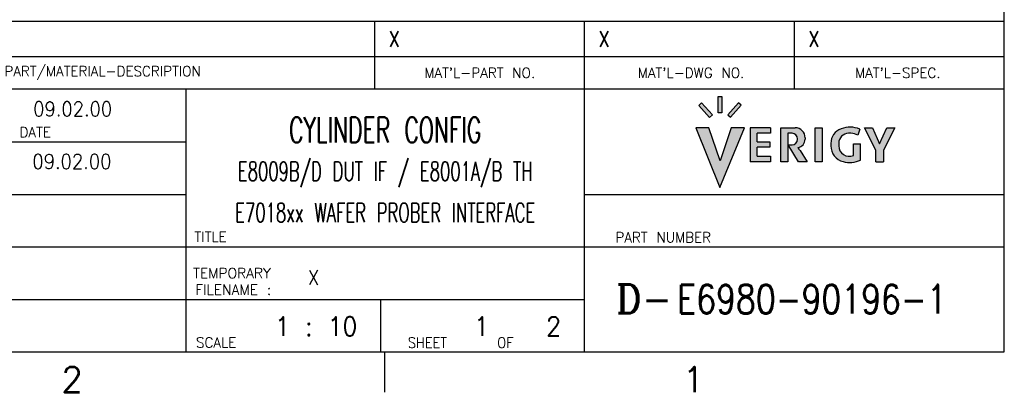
# Model space of a CAD drawing. Extents: x -1809 to 6113, y -4129 to 1471.
# Tile 160 of 197: x 4502 to 6050, y -4129 to -3543. Entities that reach past the tile are written whole.
import ezdxf

# ---------------------------------------------------------------- set-up
doc = ezdxf.new("R2010")
doc.units = 0
doc.layers.add('1', color=7, linetype='CONTINUOUS')
doc.styles.add('CONVERTER_1', font='txt.shx', dxfattribs={"width": 0.63})
doc.styles.add('CONVERTER_11', font='txt.shx', dxfattribs={"width": 0.97875000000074})
doc.styles.add('CONVERTER_3', font='txt.shx', dxfattribs={"width": 0.81})
doc.styles.add('CONVERTER_6', font='txt.shx', dxfattribs={"width": 0.9})
doc.styles.add('CONVERTER_7', font='txt.shx', dxfattribs={"width": 0.99})
doc.styles.add('CONVERTER_8', font='complex.shx', dxfattribs={"width": 0.95})
doc.styles.add('CONVERTER_9', font='txt.shx', dxfattribs={"width": 0.97031249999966})

# ---------------------------------------------------------------- blocks, each defined once
blk = doc.blocks.new('ATA1_S', base_point=(-217.3843043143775, -490.9505840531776))
at = {"layer": '1', "linetype": 'CONTINUOUS'}
for color, points in [(8, [(516.27918269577, -453.6921550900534), (514.5906958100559, -451.8169004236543), (514.1580392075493, -452.2064661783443), (515.8465260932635, -454.0817208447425)]), (8, [(517.767505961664, -450.799711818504), (517.1853090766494, -450.799711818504), (517.1853090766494, -453.3613781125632), (517.767505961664, -453.3613781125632)]), (8, [(520.3879923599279, -451.802114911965), (518.6885092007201, -453.6895821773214), (519.1211658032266, -454.0791479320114), (520.8206489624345, -452.1916806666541)]), (2, [(521.3187007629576, -455.7213580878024), (519.2258460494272, -455.7213580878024), (517.4899991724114, -460.9029103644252), (515.7212134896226, -455.7213580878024), (513.6947300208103, -455.7213580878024), (517.4746819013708, -465.0947279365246)]), (8, [(525.4019582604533, -455.7213580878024), (522.2231632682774, -455.7213580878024), (522.2231632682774, -461.0892133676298), (525.4019582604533, -461.0892133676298), (525.4019582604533, -460.2042741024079), (523.3176934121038, -460.2042741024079), (523.3176934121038, -458.772069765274), (525.2971628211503, -458.772069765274), (525.2971628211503, -457.922062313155), (523.3176934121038, -457.922062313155), (523.3176934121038, -456.5946534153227), (525.4019582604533, -456.5946534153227)]), (8, [(533.5617401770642, -455.7213580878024), (532.4206342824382, -455.7213580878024), (532.4206342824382, -461.0892133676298), (533.5617401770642, -461.0892133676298)]), (8, [(544.9447300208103, -455.7213580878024), (543.6944290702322, -455.7213580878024), (542.5808871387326, -458.2248046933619), (541.4673452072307, -455.7213580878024), (540.2170442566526, -455.7213580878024), (541.9686631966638, -459.259484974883), (541.9686631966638, -461.0892133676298), (543.1931110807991, -461.0892133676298), (543.1931110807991, -459.259484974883)])]:
    blk.add_hatch(color=color, dxfattribs=at).paths.add_polyline_path(points)
h = blk.add_hatch(color=8, dxfattribs=at)
edge = h.paths.add_edge_path()
edge.add_line((529.2971447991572, -455.7213580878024), (527.0437534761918, -455.7213580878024))
edge.add_line((527.0437534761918, -455.7213580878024), (527.0437534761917, -461.0892133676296))
edge.add_line((527.0437534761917, -461.0892133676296), (528.1499275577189, -461.0892133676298))
edge.add_line((528.1499275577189, -461.0892133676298), (528.1499275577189, -456.5946534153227))
edge.add_line((528.1499275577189, -456.5946534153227), (528.8019880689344, -456.5946534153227))
edge.add_arc((528.8019880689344, -457.467948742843), 0.8732953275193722, 360, 450, ccw=False)
edge.add_line((529.6752833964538, -457.467948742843), (529.6752833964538, -457.5261684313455))
edge.add_arc((528.8019880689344, -457.5261684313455), 0.8732953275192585, 270, 360, ccw=False)
edge.add_line((528.8019880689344, -458.3994637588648), (528.1969667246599, -458.3994637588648))
edge.add_line((528.1969667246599, -458.3994637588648), (529.8131313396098, -461.0892133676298))
edge.add_line((529.8131313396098, -461.0892133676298), (531.1986450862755, -461.0892133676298))
edge.add_line((531.1986450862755, -461.0892133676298), (530.081319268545, -459.3011182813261))
edge.add_arc((527.7607837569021, -460.7511498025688), 2.7363253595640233, 31.99999999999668, 44.29296093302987)
edge.add_arc((529.5239122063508, -457.5155906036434), 1.3390528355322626, -81.60598581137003, 0)
edge.add_line((530.8629650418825, -457.5155906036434), (530.8629650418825, -457.2871783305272))
edge.add_arc((529.2971447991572, -457.2871783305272), 1.5658202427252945, 0, 90)
h = blk.add_hatch(color=8, dxfattribs=at)
edge = h.paths.add_edge_path()
edge.add_arc((537.9375783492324, -459.820024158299), 4.191817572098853, 68.66454883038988, 109.72351309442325)
edge.add_arc((537.3481361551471, -458.1759022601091), 2.445226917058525, 109.72351309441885, 180)
edge.add_line((534.9029092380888, -458.1759022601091), (534.9029092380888, -458.5709700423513))
edge.add_arc((537.4529315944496, -458.5709700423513), 2.5500223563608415, 180, -104.03813238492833)
edge.add_arc((537.8568268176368, -456.9556154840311), 4.215105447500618, -104.0381323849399, -65.84529084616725)
edge.add_line((539.581655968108, -460.8016625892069), (539.581655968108, -458.2713804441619))
edge.add_line((539.581655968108, -458.2713804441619), (538.4521940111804, -458.2713804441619))
edge.add_line((538.4521940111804, -458.2713804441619), (538.4521940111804, -460.0699890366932))
edge.add_arc((537.7929262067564, -458.5536688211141), 1.6534391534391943, 540, 293.4985067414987, ccw=False)
edge.add_line((536.1394870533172, -458.5536688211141), (536.1394870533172, -458.1430741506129))
edge.add_arc((537.6879077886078, -458.1430741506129), 1.5484207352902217, 450, 540, ccw=False)
edge.add_line((537.6879077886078, -456.5946534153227), (538.0705486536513, -456.5946534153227))
edge.add_arc((538.0705486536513, -458.7732647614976), 2.1786113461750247, 420.3242601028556, 450, ccw=False)
edge.add_line((539.1491591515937, -456.8803974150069), (539.4626774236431, -455.9154873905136))
at = {"layer": '1', "color": 7, "linetype": 'CONTINUOUS'}
for p, q in [((562.1756956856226, -490.9505840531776), (562.1756956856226, 56.20941594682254)), ((357.413465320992, -444.5162090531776), (463.1756956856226, -444.5162090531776)), ((463.1756956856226, -444.5162090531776), (562.1756956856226, -444.5162090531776)), ((463.1756956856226, -449.6755840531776), (357.413465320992, -449.6755840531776)), ((433.5428055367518, -490.9505840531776), (433.5428055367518, -449.6755840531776)), ((562.1756956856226, -449.6755840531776), (463.1756956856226, -449.6755840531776)), ((496.1756956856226, -490.9505840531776), (496.1756956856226, -449.6755840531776)), ((496.1756956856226, -466.1855840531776), (562.1756956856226, -466.1855840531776)), ((433.5428055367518, -474.4405840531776), (562.1756956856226, -474.4405840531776)), ((-217.3843043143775, -490.9505840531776), (562.1756956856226, -490.9505840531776))]:
    blk.add_line(p, q, dxfattribs=at)
at = {"layer": '1', "color": 1, "linetype": 'CONTINUOUS'}
for p, q in [((463.1756956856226, -439.0162090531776), (357.413465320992, -439.0162090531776)), ((496.1756956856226, -439.0162090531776), (463.1756956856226, -439.0162090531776)), ((463.1756956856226, -439.0162090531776), (463.1756956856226, -444.5162090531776)), ((496.1756956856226, -449.6755840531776), (496.1756956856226, -439.0162090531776)), ((529.1756956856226, -439.0162090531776), (496.1756956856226, -439.0162090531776)), ((562.1756956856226, -439.0162090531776), (529.1756956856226, -439.0162090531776)), ((529.1756956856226, -449.6755840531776), (529.1756956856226, -439.0162090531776)), ((463.1756956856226, -444.5162090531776), (463.1756956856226, -449.6755840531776)), ((357.413465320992, -457.9305840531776), (433.5428055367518, -457.9305840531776)), ((357.413465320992, -466.1855840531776), (433.5428055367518, -466.1855840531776)), ((357.413465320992, -474.4405840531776), (433.5428055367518, -474.4405840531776)), ((332.413465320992, -482.6955840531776), (496.1756956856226, -482.6955840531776)), ((464.1475706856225, -490.9505840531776), (464.1475706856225, -482.6955840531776)), ((464.7306956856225, -490.9505840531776), (464.7306956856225, -497.3005840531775))]:
    blk.add_line(p, q, dxfattribs=at)
at = {"layer": '1', "color": 8, "linetype": 'CONTINUOUS'}
for p, q in [((514.1580392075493, -452.2064661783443), (514.5906958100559, -451.8169004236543)), ((514.5906958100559, -451.8169004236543), (516.27918269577, -453.6921550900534)), ((517.1853090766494, -453.3613781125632), (517.1853090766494, -450.799711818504)), ((517.1853090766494, -450.799711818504), (517.767505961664, -450.799711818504)), ((517.767505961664, -450.799711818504), (517.767505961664, -453.3613781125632)), ((520.3879923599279, -451.802114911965), (518.6885092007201, -453.6895821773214)), ((520.8206489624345, -452.1916806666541), (520.3879923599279, -451.802114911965)), ((515.8465260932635, -454.0817208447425), (514.1580392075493, -452.2064661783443)), ((517.767505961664, -453.3613781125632), (517.1853090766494, -453.3613781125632)), ((519.1211658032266, -454.0791479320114), (520.8206489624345, -452.1916806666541)), ((516.27918269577, -453.6921550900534), (515.8465260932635, -454.0817208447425)), ((518.6885092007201, -453.6895821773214), (519.1211658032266, -454.0791479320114)), ((522.2231632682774, -455.7213580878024), (522.2231632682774, -461.0892133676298)), ((525.4019582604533, -455.7213580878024), (522.2231632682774, -455.7213580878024)), ((523.3176934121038, -457.922062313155), (523.3176934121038, -456.5946534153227)), ((525.4019582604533, -456.5946534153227), (523.3176934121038, -456.5946534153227)), ((525.4019582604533, -455.7213580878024), (525.4019582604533, -456.5946534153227)), ((527.0437534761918, -455.7213580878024), (529.2971447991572, -455.7213580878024)), ((527.0437534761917, -461.0892133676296), (527.0437534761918, -455.7213580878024)), ((528.1499275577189, -456.5946534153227), (528.1499275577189, -461.0892133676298)), ((528.8019880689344, -456.5946534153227), (528.1499275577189, -456.5946534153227)), ((532.4206342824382, -461.0892133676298), (532.4206342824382, -455.7213580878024)), ((532.4206342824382, -455.7213580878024), (533.5617401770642, -455.7213580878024)), ((533.5617401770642, -455.7213580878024), (533.5617401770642, -461.0892133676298)), ((538.0705486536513, -456.5946534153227), (537.6879077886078, -456.5946534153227)), ((539.4626774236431, -455.9154873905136), (539.1491591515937, -456.8803974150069)), ((540.2170442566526, -455.7213580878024), (541.4673452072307, -455.7213580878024)), ((541.9686631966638, -459.259484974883), (540.2170442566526, -455.7213580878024)), ((541.4673452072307, -455.7213580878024), (542.5808871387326, -458.2248046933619)), ((542.5808871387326, -458.2248046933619), (543.6944290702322, -455.7213580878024)), ((544.9447300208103, -455.7213580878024), (543.1931110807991, -459.259484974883)), ((543.6944290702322, -455.7213580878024), (544.9447300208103, -455.7213580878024)), ((523.3176934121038, -457.922062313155), (525.2971628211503, -457.922062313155)), ((525.2971628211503, -457.922062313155), (525.2971628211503, -458.772069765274)), ((529.6752833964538, -457.5261684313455), (529.6752833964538, -457.467948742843)), ((530.8629650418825, -457.2871783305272), (530.8629650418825, -457.5155906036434)), ((536.1394870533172, -458.1430741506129), (536.1394870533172, -458.5536688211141)), ((523.3176934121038, -460.2042741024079), (523.3176934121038, -458.772069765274)), ((525.2971628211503, -458.772069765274), (523.3176934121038, -458.772069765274)), ((528.1969667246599, -458.3994637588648), (528.8019880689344, -458.3994637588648)), ((529.8131313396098, -461.0892133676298), (528.1969667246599, -458.3994637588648)), ((530.081319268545, -459.3011182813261), (531.1986450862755, -461.0892133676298)), ((534.9029092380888, -458.1759022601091), (534.9029092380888, -458.5709700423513)), ((538.4521940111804, -458.2713804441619), (539.581655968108, -458.2713804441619)), ((538.4521940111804, -460.0699890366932), (538.4521940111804, -458.2713804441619)), ((539.581655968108, -460.8016625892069), (539.581655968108, -458.2713804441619)), ((541.9686631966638, -461.0892133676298), (541.9686631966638, -459.259484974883)), ((543.1931110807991, -459.259484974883), (543.1931110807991, -461.0892133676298)), ((525.4019582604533, -461.0892133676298), (522.2231632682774, -461.0892133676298)), ((523.3176934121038, -460.2042741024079), (525.4019582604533, -460.2042741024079)), ((525.4019582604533, -460.2042741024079), (525.4019582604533, -461.0892133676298)), ((528.1499275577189, -461.0892133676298), (527.0437534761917, -461.0892133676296)), ((531.1986450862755, -461.0892133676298), (529.8131313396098, -461.0892133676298)), ((533.5617401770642, -461.0892133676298), (532.4206342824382, -461.0892133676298)), ((541.9686631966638, -461.0892133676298), (543.1931110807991, -461.0892133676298))]:
    blk.add_line(p, q, dxfattribs=at)
at = {"layer": '1', "color": 2, "linetype": 'CONTINUOUS'}
for p, q in [((515.7212134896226, -455.7213580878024), (513.6947300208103, -455.7213580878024)), ((513.6947300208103, -455.7213580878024), (517.4746819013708, -465.0947279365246)), ((517.4899991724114, -460.9029103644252), (515.7212134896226, -455.7213580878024)), ((517.4746819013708, -465.0947279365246), (521.3187007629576, -455.7213580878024)), ((519.2258460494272, -455.7213580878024), (517.4899991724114, -460.9029103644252)), ((521.3187007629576, -455.7213580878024), (519.2258460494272, -455.7213580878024))]:
    blk.add_line(p, q, dxfattribs=at)
at = {"layer": '1', "color": 8, "linetype": 'CONTINUOUS'}
for centre, radius, start, end in [((528.8019880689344, -457.467948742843), 0.87329532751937, 0, 90), ((529.2971447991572, -457.2871783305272), 1.56582024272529, 0, 90), ((537.3481361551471, -458.1759022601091), 2.44522691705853, 109.72351309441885, 180), ((537.6879077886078, -458.1430741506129), 1.54842073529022, 90, 180), ((537.9375783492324, -459.820024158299), 4.19181757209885, 68.66454883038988, 109.72351309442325), ((538.0705486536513, -458.7732647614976), 2.17861134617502, 60.32426010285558, 90), ((528.8019880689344, -457.5261684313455), 0.87329532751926, -90, 0), ((529.5239122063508, -457.5155906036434), 1.33905283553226, -81.60598581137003, 0), ((527.7607837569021, -460.7511498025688), 2.73632535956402, 31.99999999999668, 44.29296093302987), ((537.4529315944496, -458.5709700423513), 2.55002235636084, 180, -104.03813238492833), ((537.7929262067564, -458.5536688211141), 1.65343915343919, 180, -66.5014932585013), ((537.8568268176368, -456.9556154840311), 4.21510544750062, -104.0381323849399, -65.84529084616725)]:
    blk.add_arc(centre, radius, start, end, dxfattribs=at)
at = {"layer": '1', "color": 1}
for s, height, style, width, p in [('09.02.00', 2.3, 'CONVERTER_6', 0.9, (409.51417344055, -453.9136098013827)), ('DATE', 1.60000000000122, 'CONVERTER_9', 0.97031249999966, (407.370744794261, -457.2198070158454)), ('09.02.00', 2.3, 'CONVERTER_6', 0.9, (409.3904604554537, -462.1698665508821)), ('TITLE', 1.60000000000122, 'CONVERTER_9', 0.97031249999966, (434.8740791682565, -473.6665511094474)), ('PART NUMBER', 1.60000000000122, 'CONVERTER_9', 0.97031249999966, (501.0458138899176, -473.7451243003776)), ('TEMPORARY', 1.60000000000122, 'CONVERTER_7', 0.99, (434.6440804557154, -479.3667245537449)), ('X', 2.3, 'CONVERTER_6', 0.9, (452.6814378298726, -480.3911645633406)), ('FILENAME :', 1.60000000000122, 'CONVERTER_7', 0.99, (435.0030103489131, -481.9774379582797)), ('D-', 4.5, 'CONVERTER_8', 0.95, (501.1599345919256, -484.8542082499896)), ('1 : 10', 3, 'CONVERTER_6', 0.9, (447.5471423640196, -488.4342445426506)), ('1', 3, 'CONVERTER_6', 0.9, (478.8089925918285, -488.4158329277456)), ('2', 3, 'CONVERTER_6', 0.9, (490.1687990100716, -488.4342445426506)), ('SCALE', 1.60000000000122, 'CONVERTER_9', 0.97031249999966, (435.1133657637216, -490.2801144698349))]:
    blk.add_text(s, height=height, dxfattribs=dict(at, style=style, width=width)).set_placement(p)
for s, insert, char_height, attachment_point, style in [('X', (465.4103673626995, -441.7662090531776), 2.5, 4, 'CONVERTER_3'), ('X', (498.4103673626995, -441.7662090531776), 2.5, 4, 'CONVERTER_3'), ('X', (531.4103673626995, -441.7662090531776), 2.5, 4, 'CONVERTER_3'), ('PART/MATERIAL-DESCRIPTION', (420.432090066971, -447.0958965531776), 1.6, 5, 'CONVERTER_9'), ("MAT'L-PART NO.", (479.7120381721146, -447.0958965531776), 1.6, 5, 'CONVERTER_9'), ("MAT'L-DWG NO.", (512.9279624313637, -447.0958965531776), 1.6, 5, 'CONVERTER_9'), ("MAT'L-SPEC.", (545.4273315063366, -447.0958965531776), 1.6, 5, 'CONVERTER_9'), ('CYLINDER CONFIG', (464.8592506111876, -456.0580840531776), 4, 5, 'CONVERTER_1'), ('E8009B/D DUT IF / E8001A/B TH', (464.8592506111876, -463.0580840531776), 3, 5, 'CONVERTER_1'), ('E7018xx WAFER PROBER INTERFACE', (464.8592506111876, -469.0580840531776), 3, 5, 'CONVERTER_1'), ('E6980-90196-1', (510.7725095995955, -482.6455840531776), 4.5, 4, 'CONVERTER_3'), ('SHEET      OF', (476.7190535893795, -489.4980499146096), 1.65, 5, 'CONVERTER_6')]:
    blk.add_mtext(s, dxfattribs=dict(at, insert=insert, char_height=char_height, attachment_point=attachment_point, style=style))
at = {"layer": '1', "color": 7, "char_height": 4, "attachment_point": 8, "style": 'CONVERTER_11'}
for s, insert in [('2', (415.6331956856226, -497.3005840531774)), ('1', (513.3281956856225, -497.3005840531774))]:
    blk.add_mtext(s, dxfattribs=dict(at, insert=insert))

msp = doc.modelspace()

# ---------------------------------------------------------------- block references
at = {"layer": '1', "xscale": 10, "yscale": 10, "zscale": 10}
msp.add_blockref('ATA1_S', (-1745.8744345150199, -4065.0046724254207), dxfattribs=at)

doc.saveas('drawing.dxf')
